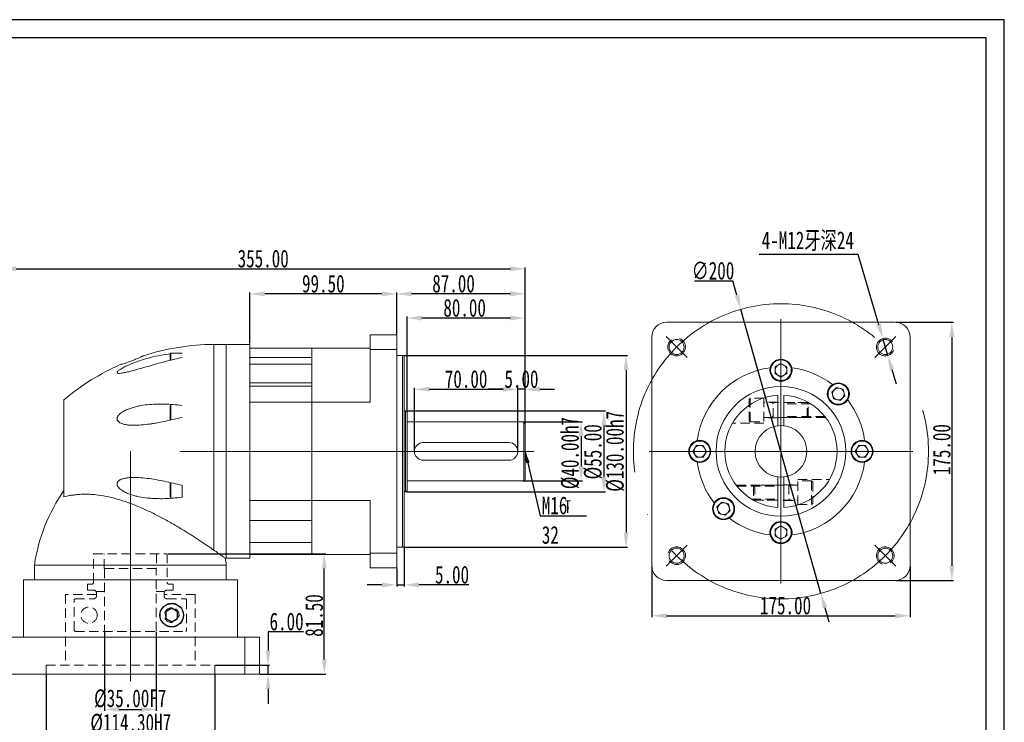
# Model space of a CAD drawing. Header units: millimetres. Extents: x 13108 to 14133, y -1220 to -496.
# Tile 3 of 3: x 13466 to 14133, y -972 to -496. Entities that reach past the tile are written whole.
import ezdxf

# ---------------------------------------------------------------- set-up
doc = ezdxf.new("R2010")
doc.units = ezdxf.units.MM
doc.header["$PDSIZE"] = -5
doc.linetypes.add('ACAD_ISO04W100', pattern=[30, 24, -3, 0, -3])
doc.linetypes.add('HIDDEN', pattern=[9.525, 6.35, -3.175])
doc.layers.get('0').update_dxf_attribs({"lineweight": 18})
doc.layers.get('Defpoints').update_dxf_attribs({"lineweight": 18})
for name, color, linetype, lineweight in [('0细实线', 3, 'Continuous', 9), ('sold', 2, 'Continuous', 15), ('中心', 1, 'ACAD_ISO04W100', 13), ('图框_外框线', 7, 'Continuous', 30), ('图框_标题栏文字', 6, 'Continuous', 18), ('标注', 3, 'Continuous', 15)]:
    doc.layers.add(name, color=color, linetype=linetype, lineweight=lineweight)
doc.styles.add('HC_TEXTSTYLE1', font='txt', dxfattribs={"width": 0.707})
doc.styles.get("Standard").update_dxf_attribs({"font": 'txt', "width": 0.707})
doc.dimstyles.new('ISO-25', dxfattribs={"dimtxt": 14, "dimasz": 10, "dimexe": 5, "dimexo": 0.5, "dimgap": 3, "dimtad": 1, "dimtoh": 1, "dimdec": 3, "dimdsep": 46, "dimtxsty": 'HC_TEXTSTYLE1', "dimcen": 3, "dimdle": 20, "dimclrd": 3, "dimclre": 3, "dimclrt": 3, "dimadec": 1, "dimazin": 2, "dimtfac": 1, "dimtdec": 3, "dimtmove": 0, "dimatfit": 0, "dimfxl": 1, "dimarcsym": 0})
doc.dimstyles.new('机械$0', dxfattribs={"dimtxt": 7, "dimasz": 2, "dimexe": 1, "dimexo": 0.5, "dimgap": 0.4, "dimtad": 1, "dimtoh": 1, "dimzin": 0, "dimdsep": 46, "dimtxsty": 'Standard', "dimcen": 0, "dimdle": 4, "dimclrd": 256, "dimclre": 256, "dimclrt": 256, "dimazin": 2, "dimtfac": 1, "dimtmove": 0, "dimatfit": 3, "dimfxl": 1, "dimtolj": 1, "dimarcsym": 0})
doc.dimstyles.new('机械$3', dxfattribs={"dimtxt": 6, "dimasz": 4, "dimexe": 1, "dimexo": 0.5, "dimgap": 0.4, "dimtad": 1, "dimtih": 1, "dimtoh": 1, "dimzin": 9, "dimdsep": 46, "dimtxsty": 'Standard', "dimcen": 0, "dimazin": 2, "dimtfac": 1, "dimtmove": 0, "dimatfit": 3, "dimfxl": 1, "dimarcsym": 0})
doc.dimstyles.new('机械$7', dxfattribs={"dimtxt": 7, "dimasz": 2, "dimexe": 1, "dimexo": 0.5, "dimgap": 0.4, "dimtad": 1, "dimtoh": 1, "dimzin": 0, "dimdsep": 46, "dimtxsty": 'Standard', "dimcen": 0, "dimdle": 4, "dimclrd": 256, "dimclre": 256, "dimclrt": 256, "dimazin": 2, "dimtfac": 1, "dimtmove": 0, "dimatfit": 3, "dimfxl": 1, "dimtolj": 1, "dimarcsym": 0})

# ---------------------------------------------------------------- blocks, each defined once
blk = doc.blocks.new('*D110')
at = {"layer": 'Defpoints', "color": 0}
for p in [(13806.39, -768.13), (13806.39, -808.13), (13846.28, -808.13)]:
    blk.add_point(p, dxfattribs=at)
at = {"layer": '标注', "lineweight": -2, "ltscale": 0.1}
for p, q in [((13806.89, -768.13), (13847.28, -768.13)), ((13846.28, -778.13), (13846.28, -798.13)), ((13806.89, -808.13), (13847.28, -808.13))]:
    blk.add_line(p, q, dxfattribs=at)
at = {"layer": '标注'}
for points in [[(13847.94, -778.13), (13844.61, -778.13), (13846.28, -768.13)], [(13844.61, -798.13), (13847.94, -798.13), (13846.28, -808.13)]]:
    blk.add_solid(points, dxfattribs=at)
at = {"layer": '标注', "insert": (13838.97, -789.31), "char_height": 12, "attachment_point": 5, "rotation": 90}
blk.add_mtext('\\A1;%%C40.00h7', dxfattribs=at)
blk = doc.blocks.new('*D111')
at = {"layer": 'Defpoints', "color": 0}
for p in [(13725.39, -723.13), (13725.39, -853.13), (13876.73, -853.13)]:
    blk.add_point(p, dxfattribs=at)
at = {"layer": '标注', "lineweight": -2, "ltscale": 0.1}
for p, q in [((13725.89, -723.13), (13877.73, -723.13)), ((13876.73, -733.13), (13876.73, -843.13)), ((13725.89, -853.13), (13877.73, -853.13))]:
    blk.add_line(p, q, dxfattribs=at)
at = {"layer": '标注'}
for points in [[(13878.4, -733.13), (13875.07, -733.13), (13876.73, -723.13)], [(13875.07, -843.13), (13878.4, -843.13), (13876.73, -853.13)]]:
    blk.add_solid(points, dxfattribs=at)
at = {"layer": '标注', "insert": (13869.43, -788.13), "char_height": 12, "attachment_point": 5, "rotation": 90}
blk.add_mtext('\\A1;%%C130.00h7', dxfattribs=at)
blk = doc.blocks.new('*D112')
at = {"layer": 'Defpoints', "color": 0}
for p in [(13803.39, -746.06), (13808.39, -770.13), (13803.39, -788.13)]:
    blk.add_point(p, dxfattribs=at)
at = {"layer": '标注', "lineweight": -2, "ltscale": 0.1}
for p, q in [((13793.39, -746.06), (13783.39, -746.06)), ((13803.39, -787.63), (13803.39, -745.06)), ((13808.39, -746.06), (13803.39, -746.06)), ((13808.39, -769.63), (13808.39, -745.06)), ((13818.39, -746.06), (13828.39, -746.06))]:
    blk.add_line(p, q, dxfattribs=at)
at = {"layer": '标注'}
for points in [[(13793.39, -747.72), (13793.39, -744.39), (13803.39, -746.06)], [(13818.39, -744.39), (13818.39, -747.72), (13808.39, -746.06)]]:
    blk.add_solid(points, dxfattribs=at)
at = {"layer": '标注', "insert": (13805.89, -739.19), "char_height": 12, "attachment_point": 5}
blk.add_mtext('\\A1;5.00', dxfattribs=at)
blk = doc.blocks.new('*D113')
at = {"layer": 'Defpoints', "color": 0}
for p in [(13803.39, -746.06), (13733.39, -788.13), (13803.39, -788.13)]:
    blk.add_point(p, dxfattribs=at)
at = {"layer": '标注', "lineweight": -2, "ltscale": 0.1}
for p, q in [((13733.39, -787.63), (13733.39, -745.06)), ((13743.39, -746.06), (13793.39, -746.06)), ((13803.39, -787.63), (13803.39, -745.06))]:
    blk.add_line(p, q, dxfattribs=at)
at = {"layer": '标注'}
for points in [[(13743.39, -744.39), (13743.39, -747.72), (13733.39, -746.06)], [(13793.39, -747.72), (13793.39, -744.39), (13803.39, -746.06)]]:
    blk.add_solid(points, dxfattribs=at)
at = {"layer": '标注', "insert": (13768.39, -739.19), "char_height": 12, "attachment_point": 5}
blk.add_mtext('\\A1;70.00', dxfattribs=at)
blk = doc.blocks.new('*D114')
at = {"layer": 'Defpoints', "color": 0}
for p in [(13728.39, -697.79), (13728.39, -762.34), (13808.39, -770.13)]:
    blk.add_point(p, dxfattribs=at)
at = {"layer": '标注', "lineweight": -2, "ltscale": 0.1}
for p, q in [((13728.39, -761.84), (13728.39, -696.79)), ((13798.39, -697.79), (13738.39, -697.79)), ((13808.39, -769.63), (13808.39, -696.79))]:
    blk.add_line(p, q, dxfattribs=at)
at = {"layer": '标注'}
for points in [[(13738.39, -696.13), (13738.39, -699.46), (13728.39, -697.79)], [(13798.39, -699.46), (13798.39, -696.13), (13808.39, -697.79)]]:
    blk.add_solid(points, dxfattribs=at)
at = {"layer": '标注', "insert": (13767.39, -690.93), "char_height": 12, "attachment_point": 5}
blk.add_mtext('\\A1;80.00', dxfattribs=at)
blk = doc.blocks.new('*D115')
at = {"layer": 'Defpoints', "color": 0}
for p in [(13721.39, -681.37), (13721.39, -709.13), (13808.39, -770.13)]:
    blk.add_point(p, dxfattribs=at)
at = {"layer": '标注', "lineweight": -2, "ltscale": 0.1}
for p, q in [((13721.39, -708.63), (13721.39, -680.37)), ((13808.39, -769.63), (13808.39, -680.37)), ((13798.39, -681.37), (13731.39, -681.37))]:
    blk.add_line(p, q, dxfattribs=at)
at = {"layer": '标注'}
for points in [[(13731.39, -679.7), (13731.39, -683.04), (13721.39, -681.37)], [(13798.39, -683.04), (13798.39, -679.7), (13808.39, -681.37)]]:
    blk.add_solid(points, dxfattribs=at)
at = {"layer": '标注', "insert": (13759.89, -674.5), "char_height": 12, "attachment_point": 5}
blk.add_mtext('\\A1;87.00', dxfattribs=at)
blk = doc.blocks.new('*D116')
at = {"layer": 'Defpoints', "color": 0}
for p in [(13808.39, -664.43), (13808.39, -770.13), (13453.39, -916.63)]:
    blk.add_point(p, dxfattribs=at)
at = {"layer": '标注', "lineweight": -2, "ltscale": 0.1}
for p, q in [((13453.39, -916.13), (13453.39, -663.43)), ((13463.39, -664.43), (13798.39, -664.43)), ((13808.39, -769.63), (13808.39, -663.43))]:
    blk.add_line(p, q, dxfattribs=at)
at = {"layer": '标注'}
for points in [[(13463.39, -662.76), (13463.39, -666.09), (13453.39, -664.43)], [(13798.39, -666.09), (13798.39, -662.76), (13808.39, -664.43)]]:
    blk.add_solid(points, dxfattribs=at)
at = {"layer": '标注', "insert": (13630.89, -657.56), "char_height": 12, "attachment_point": 5}
blk.add_mtext('\\A1;355.00', dxfattribs=at)
blk = doc.blocks.new('*D117')
at = {"layer": 'Defpoints', "color": 0}
for p in [(13726.39, -852.13), (13721.39, -867.13), (13726.39, -878.66)]:
    blk.add_point(p, dxfattribs=at)
at = {"layer": '标注', "lineweight": -2, "ltscale": 0.1}
for p, q in [((13726.39, -852.63), (13726.39, -879.66)), ((13721.39, -867.63), (13721.39, -879.66)), ((13711.39, -878.66), (13701.39, -878.66)), ((13721.39, -878.66), (13726.39, -878.66)), ((13746.39, -878.66), (13736.39, -878.66)), ((13770.33, -878.66), (13746.39, -878.66))]:
    blk.add_line(p, q, dxfattribs=at)
at = {"layer": '标注'}
for points in [[(13711.39, -880.33), (13711.39, -877), (13721.39, -878.66)], [(13736.39, -877), (13736.39, -880.33), (13726.39, -878.66)]]:
    blk.add_solid(points, dxfattribs=at)
at = {"layer": '标注', "insert": (13758.86, -871.8), "char_height": 12, "attachment_point": 5}
blk.add_mtext('\\A1;5.00', dxfattribs=at)
blk = doc.blocks.new('*D122')
at = {"layer": 'Defpoints', "color": 0}
for p in [(13621.89, -681.42), (13721.39, -709.13), (13621.89, -715.63)]:
    blk.add_point(p, dxfattribs=at)
at = {"layer": '标注', "lineweight": -2, "ltscale": 0.1}
for p, q in [((13621.89, -715.13), (13621.89, -680.42)), ((13721.39, -708.63), (13721.39, -680.42)), ((13711.39, -681.42), (13631.89, -681.42))]:
    blk.add_line(p, q, dxfattribs=at)
at = {"layer": '标注'}
for points in [[(13631.89, -679.76), (13631.89, -683.09), (13621.89, -681.42)], [(13711.39, -683.09), (13711.39, -679.76), (13721.39, -681.42)]]:
    blk.add_solid(points, dxfattribs=at)
at = {"layer": '标注', "insert": (13671.64, -674.56), "char_height": 12, "attachment_point": 5}
blk.add_mtext('\\A1;99.50', dxfattribs=at)
blk = doc.blocks.new('*D124')
at = {"layer": 'Defpoints', "color": 0}
for p in [(13523.39, -910.13), (13558.39, -910.13), (13558.39, -963)]:
    blk.add_point(p, dxfattribs=at)
at = {"layer": '标注', "lineweight": -2, "ltscale": 0.1}
for p, q in [((13523.39, -910.63), (13523.39, -964)), ((13558.39, -910.63), (13558.39, -964)), ((13533.39, -963), (13548.39, -963))]:
    blk.add_line(p, q, dxfattribs=at)
at = {"layer": '标注'}
for points in [[(13533.39, -961.34), (13533.39, -964.67), (13523.39, -963)], [(13548.39, -964.67), (13548.39, -961.34), (13558.39, -963)]]:
    blk.add_solid(points, dxfattribs=at)
at = {"layer": '标注', "insert": (13540.79, -955.7), "char_height": 12, "attachment_point": 5}
blk.add_mtext('\\A1;%%C35.00F7', dxfattribs=at)
blk = doc.blocks.new('*D125')
at = {"layer": 'Defpoints', "color": 0}
for p in [(13483.74, -939.13), (13598.04, -939.13), (13598.04, -979.56)]:
    blk.add_point(p, dxfattribs=at)
at = {"layer": '标注', "lineweight": -2, "ltscale": 0.1}
for p, q in [((13483.74, -939.63), (13483.74, -980.56)), ((13598.04, -939.63), (13598.04, -980.56)), ((13493.74, -979.56), (13588.04, -979.56))]:
    blk.add_line(p, q, dxfattribs=at)
at = {"layer": '标注'}
for points in [[(13493.74, -977.9), (13493.74, -981.23), (13483.74, -979.56)], [(13588.04, -981.23), (13588.04, -977.9), (13598.04, -979.56)]]:
    blk.add_solid(points, dxfattribs=at)
at = {"layer": '标注', "insert": (13541.14, -972.26), "char_height": 12, "attachment_point": 5}
blk.add_mtext('\\A1;%%C114.30H7', dxfattribs=at)
blk = doc.blocks.new('*D126')
at = {"layer": 'Defpoints', "color": 0}
for p in [(13598.04, -933.13), (13634.2, -933.13), (13628.39, -939.13)]:
    blk.add_point(p, dxfattribs=at)
at = {"layer": '标注', "lineweight": -2, "ltscale": 0.1}
for p, q in [((13658.28, -910.38), (13634.2, -910.38)), ((13634.2, -910.38), (13634.2, -923.13)), ((13598.54, -933.13), (13635.2, -933.13)), ((13634.2, -939.13), (13634.2, -933.13)), ((13628.89, -939.13), (13635.2, -939.13)), ((13634.2, -949.13), (13634.2, -959.13))]:
    blk.add_line(p, q, dxfattribs=at)
at = {"layer": '标注'}
for points in [[(13632.53, -923.13), (13635.87, -923.13), (13634.2, -933.13)], [(13635.87, -949.13), (13632.53, -949.13), (13634.2, -939.13)]]:
    blk.add_solid(points, dxfattribs=at)
at = {"layer": '标注', "insert": (13646.74, -903.51), "char_height": 12, "attachment_point": 5}
blk.add_mtext('\\A1;6.00', dxfattribs=at)
blk = doc.blocks.new('*D127')
at = {"layer": 'Defpoints', "color": 0}
for p in [(13565.89, -857.63), (13672.28, -857.63), (13628.39, -939.13)]:
    blk.add_point(p, dxfattribs=at)
at = {"layer": '标注', "lineweight": -2, "ltscale": 0.1}
for p, q in [((13566.39, -857.63), (13673.28, -857.63)), ((13672.28, -929.13), (13672.28, -867.63)), ((13628.89, -939.13), (13673.28, -939.13))]:
    blk.add_line(p, q, dxfattribs=at)
at = {"layer": '标注'}
for points in [[(13673.95, -867.63), (13670.62, -867.63), (13672.28, -857.63)], [(13670.62, -929.13), (13673.95, -929.13), (13672.28, -939.13)]]:
    blk.add_solid(points, dxfattribs=at)
at = {"layer": '标注', "insert": (13665.42, -899.38), "char_height": 12, "attachment_point": 5, "rotation": 90}
blk.add_mtext('\\A1;81.50', dxfattribs=at)
blk = doc.blocks.new('*U105')
at = {"linetype": 'Continuous'}
blk.add_circle((0, 0), 5.1, dxfattribs=at)
at = {"layer": 'sold', "linetype": 'Continuous'}
blk.add_arc((0, 0), 6, 35.05981, 341.33975, dxfattribs=at)
at = {"layer": '中心', "ltscale": 10}
blk.add_line((-7.06, -7.06), (7.06, 7.06), dxfattribs=at)
blk = doc.blocks.new('*U104')
at = {"layer": '标注', "color": 0, "linetype": 'ByBlock', "lineweight": -2}
for p, rotation in [((37684.81, -6694.32), 90.00000000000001), ((37684.81, -6835.74), 180), ((37826.23, -6835.74), 270)]:
    blk.add_blockref('*U105', p, dxfattribs=dict(at, rotation=rotation))
blk.add_blockref('*U105', (37826.23, -6694.32), dxfattribs=at)
blk = doc.blocks.new('*U107')
at = {"layer": 'sold', "linetype": 'HIDDEN'}
for p, q in [((10.17, 8.61), (31.58, 8.61)), ((10.17, -8.61), (10.17, 8.61)), ((19.42, 7.61), (10.17, 7.61)), ((19.42, 7.61), (20.17, 6.86)), ((19.42, -8.39), (19.42, 7.61)), ((20.17, 6.86), (20.17, -7.64)), ((-31.58, 4.61), (-3.33, 4.61)), ((-31.03, 3.91), (-3.33, 3.91)), ((-19.08, 4.61), (-19.83, 3.86)), ((-19.83, 3.86), (-19.83, -4.64)), ((10.17, 4.61), (-19.08, 4.61)), ((-19.08, 4.61), (-19.08, -5.39)), ((0.67, 4.86), (10.17, 4.86)), ((3.92, 4.61), (3.92, -5.39)), ((4.67, 4.61), (3.92, 3.86)), ((-21.35, -4.69), (-3.33, -4.69)), ((-20.17, -5.39), (-3.33, -5.39)), ((-19.83, -4.64), (-19.08, -5.39)), ((-19.08, -5.39), (10.17, -5.39)), ((0.67, -5.64), (10.17, -5.64)), ((3.92, -4.64), (4.67, -5.39)), ((10.17, -8.39), (19.42, -8.39)), ((20.17, -7.64), (19.42, -8.39))]:
    blk.add_line(p, q, dxfattribs=at)
blk = doc.blocks.new('*U106')
at = {"layer": '标注', "color": 0, "linetype": 'ByBlock', "lineweight": -2, "rotation": 180}
blk.add_blockref('*U107', (29848.44, 2684.54), dxfattribs=at)
at = {"layer": '标注', "color": 0, "linetype": 'ByBlock', "lineweight": -2}
blk.add_blockref('*U107', (29851.1, 2629.32), dxfattribs=at)
blk = doc.blocks.new('*D130')
at = {"layer": 'Defpoints', "color": 0}
for p in [(13894.22, -865.63), (14069.22, -865.63), (14069.22, -899.55)]:
    blk.add_point(p, dxfattribs=at)
at = {"layer": '标注', "lineweight": -2, "ltscale": 0.1}
for p, q in [((13894.22, -866.13), (13894.22, -900.55)), ((14069.22, -866.13), (14069.22, -900.55)), ((13904.22, -899.55), (14059.22, -899.55))]:
    blk.add_line(p, q, dxfattribs=at)
at = {"layer": '标注'}
for points in [[(13904.22, -897.88), (13904.22, -901.21), (13894.22, -899.55)], [(14059.22, -901.21), (14059.22, -897.88), (14069.22, -899.55)]]:
    blk.add_solid(points, dxfattribs=at)
at = {"layer": '标注', "insert": (13984.85, -892.68), "char_height": 12, "attachment_point": 5}
blk.add_mtext('\\A1;175.00', dxfattribs=at)
blk = doc.blocks.new('*D131')
at = {"layer": 'Defpoints', "color": 0}
for p in [(14059.22, -700.63), (14059.22, -875.63), (14097.55, -875.63)]:
    blk.add_point(p, dxfattribs=at)
at = {"layer": '标注', "lineweight": -2, "ltscale": 0.1}
for p, q in [((14059.72, -700.63), (14098.55, -700.63)), ((14097.55, -710.63), (14097.55, -865.63)), ((14059.72, -875.63), (14098.55, -875.63))]:
    blk.add_line(p, q, dxfattribs=at)
at = {"layer": '标注'}
for points in [[(14099.22, -710.63), (14095.89, -710.63), (14097.55, -700.63)], [(14095.89, -865.63), (14099.22, -865.63), (14097.55, -875.63)]]:
    blk.add_solid(points, dxfattribs=at)
at = {"layer": '标注', "insert": (14090.69, -786.96), "char_height": 12, "attachment_point": 5, "rotation": 90}
blk.add_mtext('\\A1;175.00', dxfattribs=at)
blk = doc.blocks.new('*D132')
at = {"layer": 'Defpoints', "color": 0}
for p in [(13954.6, -691.88), (14008.84, -884.38)]:
    blk.add_point(p, dxfattribs=at)
at = {"layer": '标注', "color": 0, "lineweight": -2, "ltscale": 0.1}
for p, q in [((13923.19, -672.63), (13949.17, -672.63)), ((13951.88, -682.25), (13949.17, -672.63)), ((14008.84, -884.38), (13954.6, -691.88)), ((14011.55, -894.01), (14014.26, -903.63))]:
    blk.add_line(p, q, dxfattribs=at)
at = {"layer": '标注', "color": 0}
for points in [[(13950.28, -682.7), (13953.49, -681.8), (13954.6, -691.88)], [(14013.16, -893.55), (14009.95, -894.46), (14008.84, -884.38)]]:
    blk.add_solid(points, dxfattribs=at)
at = {"layer": '标注', "color": 0, "insert": (13935.68, -665.76), "char_height": 12, "attachment_point": 5}
blk.add_mtext('∅200', dxfattribs=at)
blk = doc.blocks.new('*D133')
at = {"layer": 'Defpoints', "color": 0}
for p in [(14050.73, -711.66), (14054.13, -723.17)]:
    blk.add_point(p, dxfattribs=at)
at = {"layer": '标注', "color": 0, "lineweight": -2, "ltscale": 0.1}
for p, q in [((13966.95, -654.38), (14033.83, -654.38)), ((14033.83, -654.38), (14047.9, -702.07)), ((14054.13, -723.17), (14050.73, -711.66)), ((14056.96, -732.76), (14059.79, -742.36))]:
    blk.add_line(p, q, dxfattribs=at)
at = {"layer": '标注', "color": 0}
for points in [[(14046.3, -702.54), (14049.5, -701.6), (14050.73, -711.66)], [(14058.56, -732.29), (14055.36, -733.24), (14054.13, -723.17)]]:
    blk.add_solid(points, dxfattribs=at)
at = {"layer": '标注', "color": 0, "insert": (13999.89, -645.71), "char_height": 12, "attachment_point": 5}
blk.add_mtext('4-M12牙深24', dxfattribs=at)
blk = doc.blocks.new('*D134')
at = {"layer": 'Defpoints', "color": 0}
for p in [(13727.39, -760.63), (13727.39, -815.63), (13861.73, -815.63)]:
    blk.add_point(p, dxfattribs=at)
at = {"layer": '标注', "lineweight": -2, "ltscale": 0.1}
for p, q in [((13727.89, -760.63), (13862.73, -760.63)), ((13861.73, -770.63), (13861.73, -805.63)), ((13727.89, -815.63), (13862.73, -815.63))]:
    blk.add_line(p, q, dxfattribs=at)
at = {"layer": '标注'}
for points in [[(13863.4, -770.63), (13860.07, -770.63), (13861.73, -760.63)], [(13860.07, -805.63), (13863.4, -805.63), (13861.73, -815.63)]]:
    blk.add_solid(points, dxfattribs=at)
at = {"layer": '标注', "insert": (13854.43, -788.44), "char_height": 12, "attachment_point": 5, "rotation": 90}
blk.add_mtext('\\A1;%%C55.00', dxfattribs=at)

msp = doc.modelspace()

# ---------------------------------------------------------------- linework, layer by layer
at = {"linetype": 'Continuous'}
for p, q in [((13904.218, -700.629), (14059.218, -700.629)), ((13703.391, -709.129), (13721.391, -709.129)), ((13703.391, -718.129), (13703.391, -709.129)), ((13721.391, -718.129), (13721.391, -709.129)), ((13894.218, -865.629), (13894.218, -710.629)), ((14069.218, -865.629), (14069.218, -710.629)), ((13605.891, -715.628), (13597.451, -715.628)), ((13597.451, -855.061), (13597.451, -715.628)), ((13605.891, -860.628), (13605.891, -715.628)), ((13621.891, -715.629), (13605.891, -715.629)), ((13621.891, -718.129), (13621.891, -715.629)), ((13621.891, -860.628), (13621.891, -718.128)), ((13663.891, -718.129), (13621.891, -718.129)), ((13663.891, -718.129), (13703.391, -718.129)), ((13663.891, -724.491), (13663.891, -718.129)), ((13703.391, -728.129), (13703.391, -718.129)), ((13703.391, -719.129), (13721.391, -719.129)), ((13721.391, -718.129), (13721.391, -728.129)), ((13567.891, -726.377), (13567.891, -722.076)), ((13575.891, -721.576), (13568.391, -721.576)), ((13568.391, -721.576), (13568.391, -726.293)), ((13621.891, -724.491), (13663.891, -724.491)), ((13663.891, -728.948), (13663.891, -724.491)), ((13725.391, -723.129), (13721.391, -723.129)), ((13725.391, -853.129), (13725.391, -723.129)), ((13726.391, -724.129), (13726.391, -852.129)), ((13663.891, -728.948), (13621.891, -728.948)), ((13663.891, -741.75), (13663.891, -728.948)), ((13703.391, -754.868), (13703.391, -728.129)), ((13721.391, -728.129), (13721.391, -848.129)), ((13726.408, -730.629), (13726.391, -730.629)), ((13726.408, -730.629), (13726.408, -845.629)), ((13621.891, -741.75), (13621.891, -741.445)), ((13663.891, -741.75), (13621.891, -741.75)), ((13663.891, -743.896), (13621.891, -743.896)), ((13663.891, -743.896), (13663.891, -741.75)), ((13663.891, -754.868), (13663.891, -743.896)), ((13495.891, -818.988), (13495.891, -753.158)), ((13979.718, -770.743), (13979.718, -750.181)), ((13983.718, -770.743), (13983.718, -750.181)), ((13567.891, -763.254), (13567.891, -757.254)), ((13568.391, -756.754), (13568.391, -763.254)), ((13663.891, -754.868), (13621.891, -754.868)), ((13663.891, -754.868), (13703.391, -754.868)), ((13663.891, -821.389), (13663.891, -754.868)), ((13567.891, -766.997), (13567.891, -763.254)), ((13568.391, -763.254), (13568.391, -766.947)), ((13727.391, -760.629), (13726.408, -760.629)), ((13727.391, -815.629), (13727.391, -760.629)), ((13728.391, -761.629), (13728.391, -814.629)), ((13807.391, -768.129), (13728.391, -768.129)), ((13807.391, -808.129), (13807.391, -768.129)), ((13808.391, -769.129), (13808.391, -807.129)), ((13797.391, -782.129), (13739.391, -782.129)), ((13797.391, -794.129), (13739.391, -794.129)), ((13979.718, -826.076), (13979.718, -805.514)), ((13983.718, -826.076), (13983.718, -805.514)), ((13567.891, -813.003), (13567.891, -809.202)), ((13567.891, -819.003), (13567.891, -813.003)), ((13568.391, -809.327), (13568.391, -813.003)), ((13568.391, -813.003), (13568.391, -819.503)), ((13575.891, -812.485), (13575.891, -811.143)), ((13575.891, -817.95), (13575.891, -812.485)), ((13728.391, -808.129), (13807.391, -808.129)), ((13575.891, -819.236), (13575.891, -817.95)), ((13726.408, -815.629), (13727.391, -815.629)), ((13663.891, -821.389), (13621.891, -821.389)), ((13663.891, -821.389), (13703.391, -821.389)), ((13663.891, -834.961), (13663.891, -821.389)), ((13703.391, -848.129), (13703.391, -821.389)), ((13663.891, -834.961), (13621.891, -834.961)), ((13663.891, -849.878), (13663.891, -834.961)), ((13726.391, -845.629), (13726.408, -845.629)), ((13663.891, -849.878), (13621.891, -849.878)), ((13663.891, -858.129), (13663.891, -849.878)), ((13703.391, -858.129), (13703.391, -848.129)), ((13721.391, -848.129), (13721.391, -858.129)), ((13721.391, -853.129), (13725.391, -853.129)), ((13605.09, -860.628), (13605.891, -860.628)), ((13605.891, -860.628), (13621.891, -860.628)), ((13663.891, -858.129), (13621.891, -858.129)), ((13663.891, -858.129), (13703.391, -858.129)), ((13703.391, -857.129), (13721.391, -857.129)), ((13703.391, -858.129), (13703.391, -867.129)), ((13721.391, -858.129), (13721.391, -867.129)), ((13475.891, -865.156), (13475.891, -875.128)), ((13605.891, -865.156), (13475.891, -865.156)), ((13605.891, -875.128), (13605.891, -865.156)), ((13703.391, -867.129), (13721.391, -867.129)), ((13613.391, -875.128), (13468.391, -875.128)), ((13468.391, -875.128), (13468.391, -914.128)), ((13613.391, -875.128), (13613.391, -914.128)), ((13904.218, -875.629), (14059.218, -875.629)), ((13503.399, -888.128), (13502.899, -888.628)), ((13578.383, -910.128), (13578.883, -909.628)), ((13628.391, -914.128), (13453.391, -914.128)), ((13618.391, -939.128), (13618.391, -914.128)), ((13628.391, -939.128), (13628.391, -914.128)), ((13628.391, -939.128), (13453.391, -939.128))]:
    msp.add_line(p, q, dxfattribs=at)
at = {"color": 7, "linetype": 'Continuous', "lineweight": 25}
for p, q in [((13564.894, -896.813), (13564.887, -901.431)), ((13568.898, -894.51), (13564.894, -896.813)), ((13572.894, -896.826), (13568.898, -894.51)), ((13572.887, -901.444), (13572.894, -896.826)), ((13564.887, -901.431), (13568.883, -903.747)), ((13568.883, -903.747), (13572.887, -901.444))]:
    msp.add_line(p, q, dxfattribs=at)
at = {"linetype": 'Continuous'}
for centre, radius in [((13981.718, -733.129), 7.5), ((13981.718, -788.129), 44), ((14020.609, -749.238), 7.5), ((13981.718, -788.129), 17.5), ((13926.718, -788.129), 7.5), ((14036.718, -788.129), 7.5), ((13942.827, -827.019), 7.5), ((13981.718, -843.129), 7.5)]:
    msp.add_circle(centre, radius, dxfattribs=at)
at = {"color": 7, "linetype": 'Continuous', "lineweight": 25}
for radius in [8, 7.9]:
    msp.add_circle((13568.891, -899.128), radius, dxfattribs=at)
at = {"linetype": 'Continuous'}
for centre, radius, start, end in [((13904.218, -710.629), 10, 90, 180), ((14059.218, -710.629), 10, 0, 90), ((13598.851, -875.598), 159.976, 90.501208, 107.831495), ((13568.391, -722.076), 0.5, 90, 180), ((13725.391, -724.129), 1, 0, 90), ((13598.851, -875.598), 159.976, 113.712298, 130.060494), ((13981.718, -788.129), 57.15, 97.348038, 172.651962), ((13981.718, -788.129), 57.15, 52.348038, 82.651962), ((13981.718, -788.129), 38, 93.016961, 266.983039), ((13981.718, -788.129), 38, 273.016961, 86.983039), ((13981.718, -788.129), 57.15, 7.348038, 37.651962), ((13568.391, -757.254), 0.5, 90, 180), ((13727.391, -761.629), 1, 0, 90), ((13807.391, -769.129), 1, 0, 90), ((13739.391, -788.129), 6, 90, 270), ((13797.391, -788.129), 6, 270, 90), ((13981.718, -788.129), 57.15, 187.348038, 217.651962), ((13981.718, -788.129), 57.15, 277.348038, 352.651962), ((13807.391, -807.129), 1, 270, 0), ((13594.581, -882.838), 120, 145.327529, 171.526194), ((13568.391, -819.003), 0.5, 180, 270), ((13727.391, -814.629), 1, 270, 0), ((13981.718, -788.129), 57.15, 232.348038, 262.651962), ((13725.391, -852.129), 1, 270, 0), ((13487.201, -882.838), 120, 8.473806, 10.682769), ((13904.218, -865.629), 10, 180, 270), ((14059.218, -865.629), 10, 270, 0)]:
    msp.add_arc(centre, radius, start, end, dxfattribs=at)
for points, knots in [([(13567.911, -721.956), (13565.913, -722.248), (13561.269, -722.926), (13554.017, -724.586), (13547.49, -726.551), (13542.363, -728.457), (13538.849, -729.966), (13536.189, -731.298), (13534.374, -732.349), (13533.232, -733.115), (13532.367, -733.83), (13531.891, -734.408), (13531.811, -734.842), (13532.076, -735.144), (13532.894, -735.323), (13534.576, -735.215), (13536.97, -734.794), (13540.574, -733.943), (13545.182, -732.715), (13550.771, -731.106), (13557.751, -729.089), (13566.138, -726.78), (13572.639, -725.242), (13575.891, -724.473)], [0, 0, 0, 0, 0.06936469, 0.16126951, 0.25308141, 0.29901471, 0.34489355, 0.3815571, 0.40009579, 0.41856911, 0.43233358, 0.44621288, 0.45669905, 0.46717695, 0.48213788, 0.50792684, 0.54223347, 0.57668593, 0.64241076, 0.70845587, 0.77444257, 0.88720068, 1, 1, 1, 1]), ([(13549.864, -723.311), (13549.871, -723.308), (13549.892, -723.298), (13549.696, -723.388), (13549.294, -723.572), (13548.69, -723.847), (13547.9, -724.202), (13546.926, -724.635), (13545.776, -725.137), (13544.456, -725.701), (13542.995, -726.31), (13541.427, -726.943), (13539.801, -727.579), (13538.249, -728.163), (13536.794, -728.69), (13535.956, -728.981), (13535.531, -729.128)], [0, 0, 0, 0, 0.0283702, 0.0973767, 0.1629136, 0.230208, 0.2985981, 0.3686922, 0.4426836, 0.5185182, 0.5984227, 0.6804654, 0.7635101, 0.8490349, 0.9235267, 1, 1, 1, 1]), ([(13535.531, -729.128), (13535.221, -729.128), (13534.685, -729.128), (13534.445, -729.128), (13534.517, -729.128), (13534.517, -729.128)], [0, 0, 0, 0, 0.57813474, 0.9997231, 1, 1, 1, 1]), ([(13575.891, -757.02), (13573.913, -756.763), (13571.938, -756.557), (13567.989, -756.244), (13566.017, -756.137), (13562.073, -756.037), (13560.1, -756.043), (13556.178, -756.185), (13554.225, -756.32), (13550.335, -756.75), (13548.396, -757.042), (13545.498, -757.64), (13544.537, -757.865), (13542.631, -758.377), (13541.685, -758.663), (13540.28, -759.152), (13539.813, -759.325), (13538.886, -759.694), (13538.424, -759.891), (13537.511, -760.31), (13537.061, -760.533), (13536.172, -761.012), (13535.733, -761.268), (13534.883, -761.821), (13534.471, -762.116), (13533.882, -762.6), (13533.69, -762.768), (13533.32, -763.121), (13533.14, -763.308), (13532.803, -763.697), (13532.645, -763.9), (13532.36, -764.328), (13532.234, -764.551), (13532.081, -764.895), (13532.036, -765.011), (13531.959, -765.248), (13531.927, -765.369), (13531.855, -765.732), (13531.84, -765.971), (13531.878, -766.444), (13531.93, -766.668), (13532.091, -767.092), (13532.2, -767.29), (13532.579, -767.832), (13532.907, -768.137), (13533.619, -768.651), (13534.006, -768.865), (13534.821, -769.238), (13535.241, -769.393), (13536.526, -769.795), (13537.414, -769.98), (13539.233, -770.254), (13540.166, -770.341), (13542.034, -770.444), (13542.973, -770.461), (13544.857, -770.442), (13545.804, -770.407), (13548.653, -770.242), (13550.568, -770.052), (13553.461, -769.685), (13554.429, -769.549), (13556.371, -769.254), (13557.346, -769.094), (13560.267, -768.588), (13562.215, -768.212), (13566.114, -767.408), (13568.065, -766.979), (13571.973, -766.077), (13573.93, -765.606), (13575.891, -765.114)], [0, 0, 0, 0, 0.0625, 0.0625, 0.125, 0.125, 0.1875, 0.1875, 0.25, 0.25, 0.3125, 0.3125, 0.34375, 0.34375, 0.375, 0.375, 0.390625, 0.390625, 0.40625, 0.40625, 0.421875, 0.421875, 0.4375, 0.4375, 0.453125, 0.453125, 0.4609375, 0.4609375, 0.46875, 0.46875, 0.4765625, 0.4765625, 0.484375, 0.484375, 0.4882812, 0.4882812, 0.4921875, 0.4921875, 0.5, 0.5, 0.5078125, 0.5078125, 0.515625, 0.515625, 0.53125, 0.53125, 0.546875, 0.546875, 0.5625, 0.5625, 0.59375, 0.59375, 0.625, 0.625, 0.65625, 0.65625, 0.6875, 0.6875, 0.75, 0.75, 0.78125, 0.78125, 0.8125, 0.8125, 0.875, 0.875, 0.9375, 0.9375, 1, 1, 1, 1]), ([(13575.891, -811.143), (13573.913, -810.647), (13571.938, -810.171), (13567.989, -809.261), (13566.017, -808.828), (13562.073, -808.016), (13560.1, -807.638), (13556.178, -806.963), (13554.225, -806.665), (13550.335, -806.18), (13548.396, -805.992), (13545.498, -805.837), (13544.537, -805.806), (13542.631, -805.8), (13541.685, -805.824), (13540.28, -805.916), (13539.813, -805.956), (13538.886, -806.058), (13538.424, -806.12), (13537.511, -806.272), (13537.061, -806.362), (13536.172, -806.576), (13535.733, -806.701), (13534.883, -806.996), (13534.471, -807.166), (13533.882, -807.469), (13533.69, -807.578), (13533.32, -807.817), (13533.14, -807.948), (13532.803, -808.233), (13532.645, -808.387), (13532.36, -808.726), (13532.234, -808.91), (13532.081, -809.205), (13532.036, -809.307), (13531.959, -809.52), (13531.927, -809.631), (13531.855, -809.971), (13531.84, -810.206), (13531.878, -810.69), (13531.93, -810.931), (13532.091, -811.405), (13532.2, -811.638), (13532.579, -812.298), (13532.907, -812.705), (13533.619, -813.439), (13534.006, -813.773), (13534.821, -814.395), (13535.241, -814.677), (13536.526, -815.466), (13537.414, -815.915), (13539.233, -816.719), (13540.166, -817.074), (13542.034, -817.703), (13542.973, -817.978), (13544.857, -818.469), (13545.804, -818.684), (13548.653, -819.256), (13550.568, -819.539), (13553.461, -819.849), (13554.429, -819.933), (13556.371, -820.067), (13557.346, -820.116), (13560.267, -820.216), (13562.215, -820.219), (13566.114, -820.115), (13568.065, -820.008), (13571.973, -819.696), (13573.93, -819.491), (13575.891, -819.236)], [0, 0, 0, 0, 0.0625, 0.0625, 0.125, 0.125, 0.1875, 0.1875, 0.25, 0.25, 0.3125, 0.3125, 0.34375, 0.34375, 0.375, 0.375, 0.390625, 0.390625, 0.40625, 0.40625, 0.421875, 0.421875, 0.4375, 0.4375, 0.453125, 0.453125, 0.4609375, 0.4609375, 0.46875, 0.46875, 0.4765625, 0.4765625, 0.484375, 0.484375, 0.4882813, 0.4882813, 0.4921875, 0.4921875, 0.5, 0.5, 0.5078125, 0.5078125, 0.515625, 0.515625, 0.53125, 0.53125, 0.546875, 0.546875, 0.5625, 0.5625, 0.59375, 0.59375, 0.625, 0.625, 0.65625, 0.65625, 0.6875, 0.6875, 0.75, 0.75, 0.78125, 0.78125, 0.8125, 0.8125, 0.875, 0.875, 0.9375, 0.9375, 1, 1, 1, 1]), ([(13597.451, -855.061), (13596.101, -854.118), (13594.617, -853.093), (13591.407, -850.907), (13589.68, -849.746), (13587.369, -848.221), (13586.899, -847.913), (13585.944, -847.288), (13585.459, -846.973), (13583.992, -846.022), (13582.994, -845.382), (13579.942, -843.446), (13577.83, -842.134), (13574.545, -840.147), (13573.431, -839.482), (13571.729, -838.482), (13571.156, -838.147), (13570.005, -837.481), (13569.428, -837.149), (13566.528, -835.497), (13564.171, -834.198), (13559.376, -831.66), (13556.937, -830.422), (13553.209, -828.627), (13551.953, -828.039), (13549.448, -826.9), (13548.197, -826.349), (13544.442, -824.752), (13541.938, -823.762), (13538.177, -822.406), (13536.922, -821.976), (13534.41, -821.162), (13533.15, -820.778), (13529.378, -819.704), (13526.92, -819.108), (13522.116, -818.153), (13519.77, -817.795), (13516.343, -817.435), (13515.215, -817.345), (13513.55, -817.252), (13512.999, -817.228), (13511.915, -817.195), (13511.381, -817.185), (13508.752, -817.17), (13506.778, -817.263), (13504.024, -817.515), (13503.141, -817.617), (13501.872, -817.792), (13501.458, -817.853), (13500.651, -817.982), (13500.256, -818.05), (13498.342, -818.396), (13497.006, -818.703), (13495.891, -818.988)], [0, 0, 0, 0, 0.0625, 0.0625, 0.125, 0.125, 0.140625, 0.140625, 0.15625, 0.15625, 0.1875, 0.1875, 0.25, 0.25, 0.28125, 0.28125, 0.296875, 0.296875, 0.3125, 0.3125, 0.375, 0.375, 0.4375, 0.4375, 0.46875, 0.46875, 0.5, 0.5, 0.5625, 0.5625, 0.59375, 0.59375, 0.625, 0.625, 0.6875, 0.6875, 0.75, 0.75, 0.78125, 0.78125, 0.796875, 0.796875, 0.8125, 0.8125, 0.875, 0.875, 0.90625, 0.90625, 0.921875, 0.921875, 0.9375, 0.9375, 1, 1, 1, 1]), ([(13605.09, -860.6), (13605.095, -860.604), (13605.108, -860.614), (13604.827, -860.4), (13604.303, -860.005), (13603.513, -859.413), (13602.54, -858.691), (13601.443, -857.888), (13600.268, -857.04), (13598.95, -856.102), (13597.952, -855.408), (13597.451, -855.061)], [0, 0, 0, 0, 0.0793212, 0.2026187, 0.3267834, 0.4535977, 0.5812845, 0.6849365, 0.7890095, 0.894311, 1, 1, 1, 1])]:
    msp.add_open_spline(points, degree=3, knots=knots, dxfattribs=at)
at = {"layer": 'sold', "linetype": 'HIDDEN'}
for p, q in [((13515.891, -857.628), (13565.891, -857.628)), ((13515.891, -877.128), (13515.891, -857.628)), ((13523.141, -867.628), (13523.141, -857.628)), ((13558.641, -857.628), (13558.641, -867.628)), ((13565.891, -857.628), (13565.891, -877.128)), ((13523.141, -867.628), (13523.391, -867.628)), ((13523.391, -867.628), (13523.391, -910.128)), ((13558.391, -867.628), (13523.391, -867.628)), ((13558.391, -910.128), (13558.391, -867.628)), ((13558.391, -867.628), (13558.641, -867.628)), ((13511.891, -882.128), (13511.891, -878.128)), ((13514.891, -878.128), (13511.891, -878.128)), ((13569.891, -878.128), (13566.891, -878.128)), ((13569.891, -878.128), (13569.891, -882.128)), ((13517.904, -885.128), (13496.891, -885.128)), ((13496.891, -885.128), (13496.891, -933.128)), ((13515.891, -882.128), (13511.891, -882.128)), ((13517.623, -883.128), (13523.391, -883.128)), ((13517.904, -886.128), (13517.904, -883.128)), ((13523.407, -882.128), (13523.391, -882.128)), ((13558.391, -883.128), (13564.159, -883.128)), ((13563.877, -884.128), (13563.877, -886.128)), ((13584.891, -885.128), (13563.877, -885.128)), ((13569.891, -882.128), (13565.891, -882.128)), ((13584.891, -885.128), (13584.891, -933.128)), ((13502.899, -909.628), (13502.899, -888.628)), ((13503.399, -888.128), (13515.903, -888.128)), ((13565.878, -888.128), (13578.383, -888.128)), ((13578.883, -888.628), (13578.383, -888.128)), ((13578.883, -888.628), (13578.883, -909.628)), ((13502.899, -909.628), (13503.399, -910.128)), ((13503.399, -910.128), (13578.383, -910.128)), ((13483.741, -939.128), (13483.741, -933.128)), ((13483.741, -933.128), (13598.041, -933.128)), ((13598.041, -933.128), (13598.041, -939.128))]:
    msp.add_line(p, q, dxfattribs=at)
for centre, radius in [((13512.891, -899.128), 5.5), ((13568.891, -899.128), 4.25)]:
    msp.add_circle(centre, radius, dxfattribs=at)
for centre, radius, start, end in [((13514.891, -877.128), 1, 270, 0), ((13566.891, -877.128), 1, 180, 270), ((13515.891, -884.128), 2, 30, 90), ((13565.891, -884.128), 2, 90, 150), ((13568.891, -899.128), 5, 345, 285)]:
    msp.add_arc(centre, radius, start, end, dxfattribs=at)
for points, knots in [([(13515.903, -888.128), (13516.034, -888.128), (13516.163, -888.116), (13516.42, -888.065), (13516.547, -888.026), (13516.908, -887.877), (13517.132, -887.728), (13517.501, -887.36), (13517.651, -887.136), (13517.802, -886.772), (13517.84, -886.648), (13517.891, -886.392), (13517.904, -886.259), (13517.904, -886.128)], [0, 0, 0, 0, 0.125, 0.125, 0.25, 0.25, 0.5, 0.5, 0.75, 0.75, 0.875, 0.875, 1, 1, 1, 1]), ([(13517.904, -884.128), (13517.904, -883.953), (13517.881, -883.778), (13517.79, -883.44), (13517.723, -883.28), (13517.636, -883.128)], [0, 0, 0, 0, 0.5, 0.5, 1, 1, 1, 1]), ([(13564.145, -883.128), (13564.058, -883.279), (13563.99, -883.443), (13563.9, -883.781), (13563.877, -883.955), (13563.877, -884.128)], [0, 0, 0, 0, 0.5, 0.5, 1, 1, 1, 1]), ([(13563.877, -886.128), (13563.877, -886.259), (13563.89, -886.392), (13563.941, -886.647), (13563.979, -886.772), (13564.131, -887.137), (13564.277, -887.357), (13564.65, -887.729), (13564.873, -887.877), (13565.234, -888.026), (13565.361, -888.065), (13565.618, -888.116), (13565.748, -888.128), (13565.878, -888.128)], [0, 0, 0, 0, 0.125, 0.125, 0.25, 0.25, 0.5, 0.5, 0.75, 0.75, 0.875, 0.875, 1, 1, 1, 1])]:
    msp.add_open_spline(points, degree=3, knots=knots, dxfattribs=at)
at = {"layer": '中心', "ltscale": 10}
for p, q in [((13981.718, -877.713), (13981.718, -698.544)), ((13981.718, -831.441), (13981.718, -744.816)), ((13814.359, -788.129), (13540.891, -788.129)), ((13540.891, -943.907), (13540.891, -788.129)), ((13892.337, -788.129), (14071.1, -788.129)), ((13938.406, -788.129), (14025.03, -788.129))]:
    msp.add_line(p, q, dxfattribs=at)
msp.add_circle((13981.718, -788.129), 100, dxfattribs=at)
at = {"layer": '图框_外框线', "color": 3}
msp.add_lwpolyline([(13107.947, -1220.491), (14133.073, -1220.491), (14133.073, -495.581), (13107.947, -495.581)], close=True, dxfattribs=at)
at = {"layer": '图框_外框线', "color": 3, "lineweight": 25}
msp.add_lwpolyline([(13168.966, -1208.288), (14120.869, -1208.288), (14120.869, -507.785), (13168.966, -507.785)], close=True, dxfattribs=at)
at = {"layer": '图框_标题栏文字', "ltscale": 0.1}
for points in [[(13985.718, -730.819), (13981.718, -728.51), (13977.718, -730.819), (13977.718, -735.438), (13981.718, -737.747), (13985.718, -735.438)], [(14025.071, -750.433), (14023.875, -745.972), (14019.414, -744.776), (14016.148, -748.042), (14017.343, -752.504), (14021.805, -753.699)], [(13924.409, -784.129), (13922.099, -788.129), (13924.409, -792.129), (13929.028, -792.129), (13931.337, -788.129), (13929.028, -784.129)], [(14039.028, -792.129), (14041.337, -788.129), (14039.028, -784.129), (14034.409, -784.129), (14032.099, -788.129), (14034.409, -792.129)], [(13938.366, -825.824), (13939.561, -830.285), (13944.023, -831.481), (13947.289, -828.215), (13946.093, -823.753), (13941.632, -822.558)], [(13977.718, -845.438), (13981.718, -847.747), (13985.718, -845.438), (13985.718, -840.819), (13981.718, -838.51), (13977.718, -840.819)]]:
    msp.add_lwpolyline(points, close=True, dxfattribs=at)
for centre in [(13981.718, -733.129), (14020.609, -749.238), (13926.718, -788.129), (14036.718, -788.129), (13942.827, -827.019), (13981.718, -843.129)]:
    msp.add_circle(centre, 7, dxfattribs=at)
at = {"layer": '图框_标题栏文字', "linetype": 'Continuous'}
for centre in [(13981.718, -733.129), (14020.609, -749.238), (13926.718, -788.129), (14036.718, -788.129), (13942.827, -827.019), (13981.718, -843.129)]:
    msp.add_circle(centre, 4, dxfattribs=at)
at = {"layer": '标注'}
msp.add_line((13835.677, -821.752), (13839.167, -821.752), dxfattribs=at)

# ---------------------------------------------------------------- block references
for name, p in [('*U104', (-23773.805, 5976.899)), ('*U106', (-15868.052, -3445.062))]:
    msp.add_blockref(name, p, dxfattribs=at)

# ---------------------------------------------------------------- texts
at = {"layer": '0细实线', "ltscale": 0.1, "insert": (13819.674, -818.731), "char_height": 12, "width": 31.97512, "attachment_point": 1}
msp.add_mtext('M16  32', dxfattribs=at)

# ---------------------------------------------------------------- dimensions: what is measured, and where the dimension line sits
at = {"layer": '标注', "ltscale": 0.1}
dim = msp.add_diameter_dim_2p(p1=(14054.127, -723.173), p2=(14050.731, -711.663), text='4-M12牙深24', dimstyle='机械$3', override={"dimtxt": 12, "dimasz": 10, "dimgap": 1, "dimcen": 10}, dxfattribs=at)
dim.commit()
dim.dimension.update_dxf_attribs({"geometry": '*D133', "text_midpoint": (13999.891, -654.383), "dimtype": 163})
for base, p1, p2, picture, middle in [((13808.391, -664.425), (13453.391, -916.628), (13808.391, -770.129), '*D116', (13630.891, -664.425)), ((13621.891, -681.423), (13721.391, -709.129), (13621.891, -715.629), '*D122', (13671.641, -681.423)), ((13721.391, -681.37), (13808.391, -770.129), (13721.391, -709.129), '*D115', (13759.891, -681.37)), ((13728.391, -697.794), (13808.391, -770.129), (13728.391, -762.341), '*D114', (13767.39, -697.794)), ((13803.391, -746.056), (13733.391, -788.129), (13803.391, -788.129), '*D113', (13768.391, -746.056)), ((13803.391, -746.056), (13808.391, -770.129), (13803.391, -788.129), '*D112', (13805.891, -746.056)), ((13726.391, -878.662), (13721.391, -867.129), (13726.391, -852.129), '*D117', (13758.861, -878.662)), ((14069.218, -899.548), (13894.218, -865.629), (14069.218, -865.629), '*D130', (13984.853, -899.548))]:
    dim = msp.add_linear_dim(base=base, p1=p1, p2=p2, dimstyle='机械$0', override={"dimtxt": 12, "dimasz": 10, "dimgap": 1, "dimcen": 10}, dxfattribs=at)
    dim.commit()
    dim.dimension.update_dxf_attribs({"geometry": picture, "text_midpoint": middle, "dimtype": 160})
dim = msp.add_diameter_dim_2p(p1=(14008.84, -884.38), p2=(13954.597, -691.877), dimstyle='机械$3', override={"dimtxt": 12, "dimasz": 10, "dimgap": 1, "dimcen": 10}, dxfattribs=at)
dim.commit()
dim.dimension.update_dxf_attribs({"geometry": '*D132', "text_midpoint": (13935.683, -665.76)})
for base, p1, p2, picture, middle in [((14097.553, -875.629), (14059.218, -700.629), (14059.218, -875.629), '*D131', (14097.553, -786.956)), ((13672.284, -857.628), (13628.391, -939.128), (13565.891, -857.628), '*D127', (13672.284, -899.378)), ((13634.201, -933.128), (13628.391, -939.128), (13598.041, -933.128), '*D126', (13646.742, -910.378))]:
    dim = msp.add_linear_dim(base=base, p1=p1, p2=p2, angle=90, dimstyle='机械$0', override={"dimtxt": 12, "dimasz": 10, "dimgap": 1, "dimcen": 10}, dxfattribs=at)
    dim.commit()
    dim.dimension.update_dxf_attribs({"geometry": picture, "text_midpoint": middle, "dimtype": 160})
for base, p1, p2, angle, text, picture, middle in [((13876.733, -853.129), (13725.391, -723.129), (13725.391, -853.129), 90, '%%C<>h7', '*D111', (13876.733, -788.129)), ((13846.277, -808.129), (13806.391, -768.129), (13806.391, -808.129), 90, '%%C<>h7', '*D110', (13846.277, -789.311)), ((13861.735, -815.629), (13727.391, -760.629), (13727.391, -815.629), 90, '%%C<>', '*D134', (13861.735, -788.438)), ((13558.391, -963.003), (13523.391, -910.128), (13558.391, -910.128), 180, '%%C<>F7', '*D124', (13540.786, -963.003)), ((13598.041, -979.563), (13483.741, -939.128), (13598.041, -939.128), 180, '%%C<>H7', '*D125', (13541.143, -979.563))]:
    dim = msp.add_linear_dim(base=base, p1=p1, p2=p2, angle=angle, text=text, dimstyle='机械$0', override={"dimtxt": 12, "dimasz": 10, "dimgap": 1, "dimcen": 10}, dxfattribs=at)
    dim.commit()
    dim.dimension.update_dxf_attribs({"geometry": picture, "text_midpoint": middle, "dimtype": 160})

# ---------------------------------------------------------------- leaders
at = {"layer": '0细实线', "ltscale": 0.1}
for points, dimstyle, override in [([(13808.391, -788.129), (13818.644, -831.855), (13849.93, -831.855)], '机械$7', {"dimtxt": 10, "dimasz": 8, "dimcen": 10}), ([(13837.422, -829.799), (13837.422, -821.752)], 'ISO-25', {"dimasz": 4})]:
    msp.add_leader(points, dimstyle=dimstyle, override=override, dxfattribs=at)

doc.saveas('drawing.dxf')
